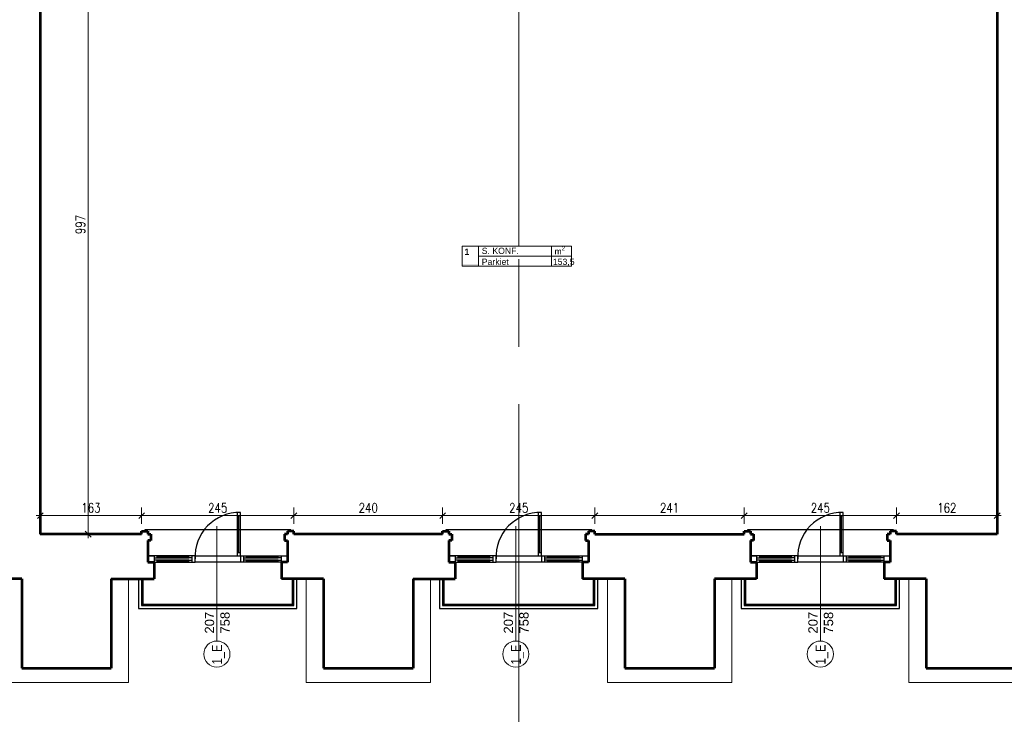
# Model space of a CAD drawing. Header units: millimetres. Extents: x 56977 to 67992, y 30187 to 42235.
# Tile 25 of 130: x 61655 to 63240, y 32615 to 33733. Entities that reach past the tile are written whole.
import ezdxf

# ---------------------------------------------------------------- set-up
doc = ezdxf.new("R2010")
doc.units = ezdxf.units.MM
doc.header["$MEASUREMENT"] = 0
doc.linetypes.add('DASHDOT', pattern=[1.01, 0.5, -0.25, 0.01, -0.25])
doc.linetypes.add('Double Dashed', pattern=[1093.611073, 529.166651, -211.666656, 141.111112, -211.666656])
doc.layers.get('0').update_dxf_attribs({"lineweight": 13})
doc.layers.get('DEFPOINTS').update_dxf_attribs({"lineweight": 13})
doc.layers.add('AI-OKNA', color=4, linetype='Continuous')
doc.layers.add('okna', color=8, linetype='Continuous')
for name, color, linetype, lineweight in [('AI-OPISY', 3, 'Continuous', 13), ('AI_MURY', 40, 'Continuous', 53), ('AI_WIDOK', 8, 'Continuous', 13), ('DREWNO', 7, 'Continuous', 13), ('Lines', 7, 'Continuous', 13), ('OPISY TABELKI', 30, 'Continuous', 13), ('wymiary', 8, 'Continuous', 13)]:
    doc.layers.add(name, color=color, linetype=linetype, lineweight=lineweight)
doc.styles.add('GENERATED_STYLE_2', font='txt.shx')
doc.styles.get("Standard").update_dxf_attribs({"font": 'txt.shx'})
doc.styles.add('Style-ROMANS', font='ROMANS.shx')
doc.styles.add('WYMIAROWY-08', font='ROMANS.shx', dxfattribs={"width": 0.8})
doc.dimstyles.new('DYBY', dxfattribs={"dimscale": 100, "dimtxt": 0.15, "dimasz": 0.05, "dimexe": 0.05, "dimexo": 0.1, "dimgap": 0.05, "dimtad": 1, "dimdec": 0, "dimdsep": 46, "dimlunit": 5, "dimtxsty": 'WYMIAROWY-08', "dimblk": 'M_STRZ', "dimcen": 0.1, "dimse1": 1, "dimse2": 1, "dimclrd": 7, "dimclre": 7, "dimclrt": 1, "dimadec": 0, "dimazin": 0, "dimtfac": 1, "dimtdec": 0, "dimtmove": 2, "dimatfit": 3, "dimldrblk": 'M_STRZ', "dimfxl": 0, "dimtolj": 1, "dimarcsym": 0})

# ---------------------------------------------------------------- blocks, each defined once
blk = doc.blocks.new('M_STRZ')
for p, q in [((-1.33, 0), (1.33, 0)), ((-0.94, -0.94), (0.94, 0.94)), ((0, 2.66), (0, 0)), ((0, 0), (0, -2.66))]:
    blk.add_line(p, q)
blk = doc.blocks.new('*U572')
at = {"layer": 'DEFPOINTS', "color": 0}
for p in [(61688.5, 33902.1), (61688.5, 32905.1), (61765.5, 32905.1)]:
    blk.add_point(p, dxfattribs=at)
at = {"layer": 'wymiary', "color": 7, "lineweight": -2}
blk.add_line((61765.5, 33897.1), (61765.5, 32910.1), dxfattribs=at)
at = {"layer": 'wymiary', "color": 7, "lineweight": -2, "xscale": 5, "yscale": 5, "zscale": 5}
for p, rotation in [((61765.5, 33902.1), 90), ((61765.5, 32905.1), 270)]:
    blk.add_blockref('M_STRZ', p, dxfattribs=dict(at, rotation=rotation))
at = {"layer": 'wymiary', "color": 1, "insert": (61753, 33403.6), "char_height": 15, "attachment_point": 5, "rotation": 90, "style": 'WYMIAROWY-08'}
blk.add_mtext('997', dxfattribs=at)
blk = doc.blocks.new('*D2105')
at = {"layer": 'DEFPOINTS'}
for p in [(61688.5, 33902.1), (61753, 33419.9), (61688.5, 32905.1), (61765.5, 32905.1)]:
    blk.add_point(p, dxfattribs=at)
at = {"layer": 'wymiary', "color": 7}
blk.add_blockref('*U572', (0, 0), dxfattribs=at)
blk = doc.blocks.new('*U1117')
at = {"layer": 'DEFPOINTS', "color": 0}
for p in [(61851.5, 32934.9), (61688.5, 32905.1), (61851.5, 32905.1)]:
    blk.add_point(p, dxfattribs=at)
at = {"layer": 'wymiary', "color": 7, "lineweight": -2}
blk.add_line((61693.5, 32934.9), (61846.5, 32934.9), dxfattribs=at)
at = {"layer": 'wymiary', "color": 7, "lineweight": -2, "xscale": 5, "yscale": 5, "zscale": 5, "rotation": 180}
blk.add_blockref('M_STRZ', (61688.5, 32934.9), dxfattribs=at)
at = {"layer": 'wymiary', "color": 7, "lineweight": -2, "xscale": 5, "yscale": 5, "zscale": 5}
blk.add_blockref('M_STRZ', (61851.5, 32934.9), dxfattribs=at)
at = {"layer": 'wymiary', "color": 1, "insert": (61770, 32947.4), "char_height": 15, "attachment_point": 5, "style": 'WYMIAROWY-08'}
blk.add_mtext('163', dxfattribs=at)
blk = doc.blocks.new('*D2650')
at = {"layer": 'DEFPOINTS'}
for p in [(61754.6, 32947.4), (61851.5, 32934.9), (61688.5, 32905.1), (61851.5, 32905.1)]:
    blk.add_point(p, dxfattribs=at)
at = {"layer": 'wymiary', "color": 7}
blk.add_blockref('*U1117', (0, 0), dxfattribs=at)
blk = doc.blocks.new('*U1118')
at = {"layer": 'DEFPOINTS', "color": 0}
for p in [(62096.5, 32934.9), (61851.5, 32905.1), (62096.5, 32905.1)]:
    blk.add_point(p, dxfattribs=at)
at = {"layer": 'wymiary', "color": 7, "lineweight": -2}
blk.add_line((61856.5, 32934.9), (62091.5, 32934.9), dxfattribs=at)
at = {"layer": 'wymiary', "color": 7, "lineweight": -2, "xscale": 5, "yscale": 5, "zscale": 5, "rotation": 180}
blk.add_blockref('M_STRZ', (61851.5, 32934.9), dxfattribs=at)
at = {"layer": 'wymiary', "color": 7, "lineweight": -2, "xscale": 5, "yscale": 5, "zscale": 5}
blk.add_blockref('M_STRZ', (62096.5, 32934.9), dxfattribs=at)
at = {"layer": 'wymiary', "color": 1, "insert": (61974, 32947.4), "char_height": 15, "attachment_point": 5, "style": 'WYMIAROWY-08'}
blk.add_mtext('245', dxfattribs=at)
blk = doc.blocks.new('*D2651')
at = {"layer": 'DEFPOINTS'}
for p in [(61957.7, 32947.4), (62096.5, 32934.9), (61851.5, 32905.1), (62096.5, 32905.1)]:
    blk.add_point(p, dxfattribs=at)
at = {"layer": 'wymiary', "color": 7}
blk.add_blockref('*U1118', (0, 0), dxfattribs=at)
blk = doc.blocks.new('*U1119')
at = {"layer": 'DEFPOINTS', "color": 0}
for p in [(62336, 32934.9), (62096.5, 32905.1), (62336, 32905.1)]:
    blk.add_point(p, dxfattribs=at)
at = {"layer": 'wymiary', "color": 7, "lineweight": -2}
blk.add_line((62101.5, 32934.9), (62331, 32934.9), dxfattribs=at)
at = {"layer": 'wymiary', "color": 7, "lineweight": -2, "xscale": 5, "yscale": 5, "zscale": 5, "rotation": 180}
blk.add_blockref('M_STRZ', (62096.5, 32934.9), dxfattribs=at)
at = {"layer": 'wymiary', "color": 7, "lineweight": -2, "xscale": 5, "yscale": 5, "zscale": 5}
blk.add_blockref('M_STRZ', (62336, 32934.9), dxfattribs=at)
at = {"layer": 'wymiary', "color": 1, "insert": (62216.3, 32947.4), "char_height": 15, "attachment_point": 5, "style": 'WYMIAROWY-08'}
blk.add_mtext('240', dxfattribs=at)
blk = doc.blocks.new('*D2652')
at = {"layer": 'DEFPOINTS'}
for p in [(62199.9, 32947.4), (62336, 32934.9), (62096.5, 32905.1), (62336, 32905.1)]:
    blk.add_point(p, dxfattribs=at)
at = {"layer": 'wymiary', "color": 7}
blk.add_blockref('*U1119', (0, 0), dxfattribs=at)
blk = doc.blocks.new('*U1120')
at = {"layer": 'DEFPOINTS', "color": 0}
for p in [(62581, 32934.9), (62336, 32905.1), (62581, 32905.1)]:
    blk.add_point(p, dxfattribs=at)
at = {"layer": 'wymiary', "color": 7, "lineweight": -2}
blk.add_line((62341, 32934.9), (62576, 32934.9), dxfattribs=at)
at = {"layer": 'wymiary', "color": 7, "lineweight": -2, "xscale": 5, "yscale": 5, "zscale": 5, "rotation": 180}
blk.add_blockref('M_STRZ', (62336, 32934.9), dxfattribs=at)
at = {"layer": 'wymiary', "color": 7, "lineweight": -2, "xscale": 5, "yscale": 5, "zscale": 5}
blk.add_blockref('M_STRZ', (62581, 32934.9), dxfattribs=at)
at = {"layer": 'wymiary', "color": 1, "insert": (62458.5, 32947.4), "char_height": 15, "attachment_point": 5, "style": 'WYMIAROWY-08'}
blk.add_mtext('245', dxfattribs=at)
blk = doc.blocks.new('*D2653')
at = {"layer": 'DEFPOINTS'}
for p in [(62442.2, 32947.4), (62581, 32934.9), (62336, 32905.1), (62581, 32905.1)]:
    blk.add_point(p, dxfattribs=at)
at = {"layer": 'wymiary', "color": 7}
blk.add_blockref('*U1120', (0, 0), dxfattribs=at)
blk = doc.blocks.new('*U1121')
at = {"layer": 'DEFPOINTS', "color": 0}
for p in [(62821.5, 32934.9), (62581, 32905.1), (62821.5, 32905.1)]:
    blk.add_point(p, dxfattribs=at)
at = {"layer": 'wymiary', "color": 7, "lineweight": -2}
blk.add_line((62586, 32934.9), (62816.5, 32934.9), dxfattribs=at)
at = {"layer": 'wymiary', "color": 7, "lineweight": -2, "xscale": 5, "yscale": 5, "zscale": 5, "rotation": 180}
blk.add_blockref('M_STRZ', (62581, 32934.9), dxfattribs=at)
at = {"layer": 'wymiary', "color": 7, "lineweight": -2, "xscale": 5, "yscale": 5, "zscale": 5}
blk.add_blockref('M_STRZ', (62821.5, 32934.9), dxfattribs=at)
at = {"layer": 'wymiary', "color": 1, "insert": (62701.3, 32947.4), "char_height": 15, "attachment_point": 5, "style": 'WYMIAROWY-08'}
blk.add_mtext('241', dxfattribs=at)
blk = doc.blocks.new('*D2654')
at = {"layer": 'DEFPOINTS'}
for p in [(62684.9, 32947.4), (62821.5, 32934.9), (62581, 32905.1), (62821.5, 32905.1)]:
    blk.add_point(p, dxfattribs=at)
at = {"layer": 'wymiary', "color": 7}
blk.add_blockref('*U1121', (0, 0), dxfattribs=at)
blk = doc.blocks.new('*U1122')
at = {"layer": 'DEFPOINTS', "color": 0}
for p in [(63066.5, 32934.9), (62821.5, 32905.1), (63066.5, 32905.1)]:
    blk.add_point(p, dxfattribs=at)
at = {"layer": 'wymiary', "color": 7, "lineweight": -2}
blk.add_line((62826.5, 32934.9), (63061.5, 32934.9), dxfattribs=at)
at = {"layer": 'wymiary', "color": 7, "lineweight": -2, "xscale": 5, "yscale": 5, "zscale": 5, "rotation": 180}
blk.add_blockref('M_STRZ', (62821.5, 32934.9), dxfattribs=at)
at = {"layer": 'wymiary', "color": 7, "lineweight": -2, "xscale": 5, "yscale": 5, "zscale": 5}
blk.add_blockref('M_STRZ', (63066.5, 32934.9), dxfattribs=at)
at = {"layer": 'wymiary', "color": 1, "insert": (62944, 32947.4), "char_height": 15, "attachment_point": 5, "style": 'WYMIAROWY-08'}
blk.add_mtext('245', dxfattribs=at)
blk = doc.blocks.new('*D2655')
at = {"layer": 'DEFPOINTS'}
for p in [(62927.7, 32947.4), (63066.5, 32934.9), (62821.5, 32905.1), (63066.5, 32905.1)]:
    blk.add_point(p, dxfattribs=at)
at = {"layer": 'wymiary', "color": 7}
blk.add_blockref('*U1122', (0, 0), dxfattribs=at)
blk = doc.blocks.new('*U1123')
at = {"layer": 'DEFPOINTS', "color": 0}
for p in [(63228.5, 32934.9), (63066.5, 32905.1), (63228.5, 32905.1)]:
    blk.add_point(p, dxfattribs=at)
at = {"layer": 'wymiary', "color": 7, "lineweight": -2}
blk.add_line((63071.5, 32934.9), (63223.5, 32934.9), dxfattribs=at)
at = {"layer": 'wymiary', "color": 7, "lineweight": -2, "xscale": 5, "yscale": 5, "zscale": 5, "rotation": 180}
blk.add_blockref('M_STRZ', (63066.5, 32934.9), dxfattribs=at)
at = {"layer": 'wymiary', "color": 7, "lineweight": -2, "xscale": 5, "yscale": 5, "zscale": 5}
blk.add_blockref('M_STRZ', (63228.5, 32934.9), dxfattribs=at)
at = {"layer": 'wymiary', "color": 1, "insert": (63147.5, 32947.4), "char_height": 15, "attachment_point": 5, "style": 'WYMIAROWY-08'}
blk.add_mtext('162', dxfattribs=at)
blk = doc.blocks.new('*D2656')
at = {"layer": 'DEFPOINTS'}
for p in [(63132.1, 32947.4), (63228.5, 32934.9), (63066.5, 32905.1), (63228.5, 32905.1)]:
    blk.add_point(p, dxfattribs=at)
at = {"layer": 'wymiary', "color": 7}
blk.add_blockref('*U1123', (0, 0), dxfattribs=at)

msp = doc.modelspace()

# ---------------------------------------------------------------- hatches: boundary and pattern name
at = {"layer": 'OPISY TABELKI', "extrusion": (0, 0, -1)}
msp.add_hatch(color=256, dxfattribs=at).paths.add_polyline_path([(-62393.9, 33336.6), (-62393.9, 33339.6), (-62367.6, 33339.6), (-62367.6, 33336.6)], flags=16)

# ---------------------------------------------------------------- linework, layer by layer
at = {"layer": 'AI-OKNA'}
for p, q in [((62010.5, 32940.1), (62005.5, 32940.1)), ((62005.5, 32940.1), (62005.5, 32870.1)), ((62005.5, 32940.1), (62005.5, 32935.1)), ((62005.5, 32935.1), (62010.5, 32935.1)), ((62008, 32875.1), (62008, 32935.1)), ((62010.5, 32870.1), (62010.5, 32940.1)), ((62495, 32940.1), (62490, 32940.1)), ((62490, 32940.1), (62490, 32870.1)), ((62490, 32940.1), (62490, 32935.1)), ((62490, 32935.1), (62495, 32935.1)), ((62492.5, 32875.1), (62492.5, 32935.1)), ((62495, 32870.1), (62495, 32940.1)), ((62980.5, 32940.1), (62975.5, 32940.1)), ((62975.5, 32940.1), (62975.5, 32870.1)), ((62975.5, 32940.1), (62975.5, 32935.1)), ((62975.5, 32935.1), (62980.5, 32935.1)), ((62978, 32875.1), (62978, 32935.1)), ((62980.5, 32870.1), (62980.5, 32940.1)), ((61937.5, 32870.1), (61861.5, 32870.1)), ((61861.5, 32870.1), (61871.5, 32870.1)), ((61871.5, 32870.1), (61871.5, 32860.1)), ((61871.5, 32870.1), (61871.5, 32867.1)), ((61876.5, 32867.1), (61876.5, 32870.1)), ((61927.4, 32867.1), (61927.4, 32870.1)), ((61937.5, 32870.1), (61932.5, 32870.1)), ((61932.5, 32870.1), (61932.5, 32860.1)), ((61937.5, 32860.1), (61937.5, 32870.1)), ((61937.5, 32870.1), (62010.5, 32870.1)), ((62010.5, 32875.1), (62005.5, 32875.1)), ((62010.5, 32870.1), (62010.5, 32875.1)), ((62010.5, 32870.1), (62010.5, 32860.1)), ((62010.5, 32870.1), (62086.5, 32870.1)), ((62010.5, 32870.1), (62015.5, 32870.1)), ((62015.5, 32870.1), (62015.5, 32860.1)), ((62020.5, 32867.1), (62020.5, 32870.1)), ((62071.4, 32867.1), (62071.4, 32870.1)), ((62076.5, 32860.1), (62076.5, 32870.1)), ((62086.5, 32870.1), (62086.5, 32860.1)), ((62422, 32870.1), (62346, 32870.1)), ((62346, 32870.1), (62356, 32870.1)), ((62356, 32870.1), (62356, 32860.1)), ((62356, 32870.1), (62356, 32867.1)), ((62361, 32867.1), (62361, 32870.1)), ((62411.9, 32867.1), (62411.9, 32870.1)), ((62422, 32870.1), (62417, 32870.1)), ((62417, 32870.1), (62417, 32860.1)), ((62422, 32860.1), (62422, 32870.1)), ((62422, 32870.1), (62495, 32870.1)), ((62495, 32875.1), (62490, 32875.1)), ((62495, 32870.1), (62495, 32875.1)), ((62495, 32870.1), (62495, 32860.1)), ((62495, 32870.1), (62571, 32870.1)), ((62495, 32870.1), (62500, 32870.1)), ((62500, 32870.1), (62500, 32860.1)), ((62505, 32867.1), (62505, 32870.1)), ((62555.9, 32867.1), (62555.9, 32870.1)), ((62561, 32860.1), (62561, 32870.1)), ((62571, 32870.1), (62571, 32860.1)), ((62907.5, 32870.1), (62831.5, 32870.1)), ((62831.5, 32870.1), (62841.5, 32870.1)), ((62841.5, 32870.1), (62841.5, 32860.1)), ((62841.5, 32870.1), (62841.5, 32867.1)), ((62846.5, 32867.1), (62846.5, 32870.1)), ((62897.4, 32867.1), (62897.4, 32870.1)), ((62907.5, 32870.1), (62902.5, 32870.1)), ((62902.5, 32870.1), (62902.5, 32860.1)), ((62907.5, 32860.1), (62907.5, 32870.1)), ((62907.5, 32870.1), (62980.5, 32870.1)), ((62980.5, 32875.1), (62975.5, 32875.1)), ((62980.5, 32870.1), (62980.5, 32875.1)), ((62980.5, 32870.1), (62980.5, 32860.1)), ((62980.5, 32870.1), (63056.5, 32870.1)), ((62980.5, 32870.1), (62985.5, 32870.1)), ((62985.5, 32870.1), (62985.5, 32860.1)), ((62990.5, 32867.1), (62990.5, 32870.1)), ((63041.4, 32867.1), (63041.4, 32870.1)), ((63046.5, 32860.1), (63046.5, 32870.1)), ((63056.5, 32870.1), (63056.5, 32860.1)), ((61861.5, 32860.1), (61937.5, 32860.1)), ((61871.5, 32867.1), (61876.5, 32867.1)), ((61876.5, 32863.1), (61871.5, 32863.1)), ((61871.5, 32860.1), (61876.5, 32860.1)), ((61876.5, 32868.6), (61927.4, 32868.6)), ((61876.5, 32867.1), (61927.4, 32867.1)), ((61876.5, 32860.1), (61876.5, 32863.1)), ((61927.4, 32863.1), (61876.5, 32863.1)), ((61876.5, 32861.6), (61927.4, 32861.6)), ((61932.4, 32867.1), (61927.4, 32867.1)), ((61927.4, 32860.1), (61927.4, 32863.1)), ((61927.4, 32863.1), (61932.4, 32863.1)), ((62010.5, 32860.1), (61937.5, 32860.1)), ((62086.5, 32860.1), (62010.5, 32860.1)), ((62015.5, 32867.1), (62020.5, 32867.1)), ((62020.5, 32863.1), (62015.5, 32863.1)), ((62020.5, 32868.6), (62071.4, 32868.6)), ((62020.5, 32867.1), (62071.4, 32867.1)), ((62020.5, 32860.1), (62020.5, 32863.1)), ((62071.4, 32863.1), (62020.5, 32863.1)), ((62020.5, 32861.6), (62071.4, 32861.6)), ((62076.4, 32867.1), (62071.4, 32867.1)), ((62071.4, 32860.1), (62071.4, 32863.1)), ((62071.4, 32863.1), (62076.4, 32863.1)), ((62081.5, 32860.1), (62071.5, 32860.1)), ((62346, 32860.1), (62422, 32860.1)), ((62356, 32867.1), (62361, 32867.1)), ((62361, 32863.1), (62356, 32863.1)), ((62356, 32860.1), (62361, 32860.1)), ((62361, 32868.6), (62411.9, 32868.6)), ((62361, 32867.1), (62411.9, 32867.1)), ((62361, 32860.1), (62361, 32863.1)), ((62411.9, 32863.1), (62361, 32863.1)), ((62361, 32861.6), (62411.9, 32861.6)), ((62416.9, 32867.1), (62411.9, 32867.1)), ((62411.9, 32860.1), (62411.9, 32863.1)), ((62411.9, 32863.1), (62416.9, 32863.1)), ((62495, 32860.1), (62422, 32860.1)), ((62571, 32860.1), (62495, 32860.1)), ((62500, 32867.1), (62505, 32867.1)), ((62505, 32863.1), (62500, 32863.1)), ((62505, 32868.6), (62555.9, 32868.6)), ((62505, 32867.1), (62555.9, 32867.1)), ((62505, 32860.1), (62505, 32863.1)), ((62555.9, 32863.1), (62505, 32863.1)), ((62505, 32861.6), (62555.9, 32861.6)), ((62560.9, 32867.1), (62555.9, 32867.1)), ((62555.9, 32860.1), (62555.9, 32863.1)), ((62555.9, 32863.1), (62560.9, 32863.1)), ((62566, 32860.1), (62556, 32860.1)), ((62831.5, 32860.1), (62907.5, 32860.1)), ((62841.5, 32867.1), (62846.5, 32867.1)), ((62846.5, 32863.1), (62841.5, 32863.1)), ((62841.5, 32860.1), (62846.5, 32860.1)), ((62846.5, 32868.6), (62897.4, 32868.6)), ((62846.5, 32867.1), (62897.4, 32867.1)), ((62846.5, 32860.1), (62846.5, 32863.1)), ((62897.4, 32863.1), (62846.5, 32863.1)), ((62846.5, 32861.6), (62897.4, 32861.6)), ((62902.4, 32867.1), (62897.4, 32867.1)), ((62897.4, 32860.1), (62897.4, 32863.1)), ((62897.4, 32863.1), (62902.4, 32863.1)), ((62980.5, 32860.1), (62907.5, 32860.1)), ((63056.5, 32860.1), (62980.5, 32860.1)), ((62985.5, 32867.1), (62990.5, 32867.1)), ((62990.5, 32863.1), (62985.5, 32863.1)), ((62990.5, 32868.6), (63041.4, 32868.6)), ((62990.5, 32867.1), (63041.4, 32867.1)), ((62990.5, 32860.1), (62990.5, 32863.1)), ((63041.4, 32863.1), (62990.5, 32863.1)), ((62990.5, 32861.6), (63041.4, 32861.6)), ((63046.4, 32867.1), (63041.4, 32867.1)), ((63041.4, 32860.1), (63041.4, 32863.1)), ((63041.4, 32863.1), (63046.4, 32863.1)), ((63051.5, 32860.1), (63041.5, 32860.1))]:
    msp.add_line(p, q, dxfattribs=at)
for centre in [(62009.2, 32868.4), (62493.7, 32868.4), (62979.2, 32868.4)]:
    msp.add_arc(centre, 71.7, 88.9056, 182.6428, dxfattribs=at)
at = {"layer": 'AI-OPISY'}
for p, q in [((61972.7, 32918.1), (61972.7, 32733)), ((62453.8, 32918.1), (62453.8, 32733)), ((62944, 32918.1), (62944, 32733))]:
    msp.add_line(p, q, dxfattribs=at)
for centre in [(61972.7, 32712), (62453.8, 32712), (62944, 32712)]:
    msp.add_circle(centre, 21, dxfattribs=at)
at = {"layer": 'AI_MURY'}
for p, q in [((61688.5, 33902.1), (61688.5, 33523.1)), ((63228.5, 33902.1), (63228.5, 33523.1)), ((61688.5, 33523.1), (61688.5, 32905.1)), ((63228.5, 33523.1), (63228.5, 32905.1)), ((61851.5, 32905.1), (61688.5, 32905.1)), ((61851.5, 32905.1), (61851.5, 32910.1)), ((61851.5, 32910.1), (61861.5, 32910.1)), ((61861.5, 32910.1), (61861.5, 32905.1)), ((61861.5, 32905.1), (61866.5, 32905.1)), ((61866.5, 32905.1), (61866.5, 32895.1)), ((62086.5, 32905.1), (62081.5, 32905.1)), ((62081.5, 32905.1), (62081.5, 32895.1)), ((62096.5, 32910.1), (62086.5, 32910.1)), ((62086.5, 32910.1), (62086.5, 32905.1)), ((62096.5, 32905.1), (62096.5, 32910.1)), ((62336, 32905.1), (62096.5, 32905.1)), ((62336, 32905.1), (62336, 32910.1)), ((62336, 32910.1), (62346, 32910.1)), ((62346, 32910.1), (62346, 32905.1)), ((62346, 32905.1), (62351, 32905.1)), ((62351, 32905.1), (62351, 32895.1)), ((62571, 32905.1), (62566, 32905.1)), ((62566, 32905.1), (62566, 32895.1)), ((62581, 32910.1), (62571, 32910.1)), ((62571, 32910.1), (62571, 32905.1)), ((62581, 32905.1), (62581, 32910.1)), ((62581, 32905.1), (62821.5, 32905.1)), ((62821.5, 32905.1), (62821.5, 32910.1)), ((62821.5, 32910.1), (62831.5, 32910.1)), ((62831.5, 32910.1), (62831.5, 32905.1)), ((62831.5, 32905.1), (62836.5, 32905.1)), ((62836.5, 32905.1), (62836.5, 32895.1)), ((63056.5, 32905.1), (63051.5, 32905.1)), ((63051.5, 32905.1), (63051.5, 32895.1)), ((63066.5, 32910.1), (63056.5, 32910.1)), ((63056.5, 32910.1), (63056.5, 32905.1)), ((63066.5, 32905.1), (63066.5, 32910.1)), ((63228.5, 32905.1), (63066.5, 32905.1)), ((61866.5, 32895.1), (61861.5, 32895.1)), ((61861.5, 32895.1), (61861.5, 32860.1)), ((62081.5, 32895.1), (62086.5, 32895.1)), ((62086.5, 32895.1), (62086.5, 32860.1)), ((62351, 32895.1), (62346, 32895.1)), ((62346, 32895.1), (62346, 32860.1)), ((62566, 32895.1), (62571, 32895.1)), ((62571, 32895.1), (62571, 32860.1)), ((62836.5, 32895.1), (62831.5, 32895.1)), ((62831.5, 32895.1), (62831.5, 32860.1)), ((63051.5, 32895.1), (63056.5, 32895.1)), ((63056.5, 32895.1), (63056.5, 32860.1)), ((61861.5, 32860.1), (61871.5, 32860.1)), ((61871.5, 32860.1), (61871.5, 32833.1)), ((62086.5, 32860.1), (62076.5, 32860.1)), ((62076.5, 32860.1), (62076.5, 32833.1)), ((62346, 32860.1), (62356, 32860.1)), ((62356, 32860.1), (62356, 32833.1)), ((62571, 32860.1), (62561, 32860.1)), ((62561, 32860.1), (62561, 32833.1)), ((62831.5, 32860.1), (62841.5, 32860.1)), ((62841.5, 32860.1), (62841.5, 32833.1)), ((63056.5, 32860.1), (63046.5, 32860.1)), ((63046.5, 32860.1), (63046.5, 32833.1)), ((61658.5, 32833.1), (61570.5, 32833.1)), ((61658.5, 32833.1), (61658.5, 32689.1)), ((61802.5, 32833.1), (61802.5, 32689.1)), ((61802.5, 32833.1), (61871.5, 32833.1)), ((62144.5, 32833.1), (62076.5, 32833.1)), ((62144.5, 32833.1), (62144.5, 32689.1)), ((62288.5, 32833.1), (62288.5, 32689.1)), ((62288.5, 32833.1), (62356, 32833.1)), ((62629.5, 32833.1), (62561, 32833.1)), ((62629.5, 32833.1), (62629.5, 32689.1)), ((62841.5, 32833.1), (62773.5, 32833.1)), ((62773.5, 32833.1), (62773.5, 32689.1)), ((63114.5, 32833.1), (63046.5, 32833.1)), ((63114.5, 32833.1), (63114.5, 32689.1)), ((61658.5, 32689.1), (61802.5, 32689.1)), ((62144.5, 32689.1), (62288.5, 32689.1)), ((62629.5, 32689.1), (62773.5, 32689.1)), ((63114.5, 32689.1), (63258.5, 32689.1))]:
    msp.add_line(p, q, dxfattribs=at)
at = {"layer": 'AI_WIDOK', "color": 251, "linetype": 'DASHDOT', "ltscale": 500}
msp.add_line((62458.5, 30844.6), (62458.5, 41807.6), dxfattribs=at)
at = {"layer": 'DREWNO', "color": 7, "linetype": 'Double Dashed'}
msp.add_line((62458.5, 30278.5), (62458.5, 42046.9), dxfattribs=at)
at = {"layer": 'Lines', "color": 251, "linetype": 'Continuous'}
for p, q in [((61830.5, 32833.1), (61830.5, 32666.1)), ((62116.5, 32833.1), (62116.5, 32666.1)), ((62316.5, 32833.1), (62316.5, 32666.1)), ((62601.5, 32833.1), (62601.5, 32666.1)), ((62801.5, 32833.1), (62801.5, 32666.1)), ((63086.5, 32833.1), (63086.5, 32666.1)), ((61630.5, 32666.1), (61830.5, 32666.1)), ((62116.5, 32666.1), (62316.5, 32666.1)), ((62601.5, 32666.1), (62801.5, 32666.1)), ((63086.5, 32666.1), (63286.5, 32666.1))]:
    msp.add_line(p, q, dxfattribs=at)
at = {"layer": 'okna'}
for p, q in [((62091.5, 32912.1), (61856.5, 32912.1)), ((61856.5, 32912.1), (61856.5, 32910.1)), ((62091.5, 32910.1), (62091.5, 32912.1)), ((62576, 32912.1), (62341, 32912.1)), ((62341, 32912.1), (62341, 32910.1)), ((62576, 32910.1), (62576, 32912.1)), ((63061.5, 32912.1), (62826.5, 32912.1)), ((62826.5, 32912.1), (62826.5, 32910.1)), ((63061.5, 32910.1), (63061.5, 32912.1)), ((61846.5, 32833.1), (61846.5, 32785.1)), ((61851.5, 32833.1), (61851.5, 32790.1)), ((61853.5, 32833.1), (61853.5, 32790.1)), ((62094.5, 32790.1), (62094.5, 32833.1)), ((62096.5, 32790.1), (62096.5, 32833.1)), ((62101.5, 32785.1), (62101.5, 32833.1)), ((62331, 32833.1), (62331, 32785.1)), ((62336, 32833.1), (62336, 32790.1)), ((62338, 32833.1), (62338, 32790.1)), ((62579, 32790.1), (62579, 32833.1)), ((62581, 32790.1), (62581, 32833.1)), ((62586, 32785.1), (62586, 32833.1)), ((62816.5, 32833.1), (62816.5, 32785.1)), ((62821.5, 32833.1), (62821.5, 32790.1)), ((62823.5, 32833.1), (62823.5, 32790.1)), ((63064.5, 32790.1), (63064.5, 32833.1)), ((63066.5, 32790.1), (63066.5, 32833.1)), ((63071.5, 32785.1), (63071.5, 32833.1)), ((61851.5, 32792.1), (62076.5, 32792.1)), ((61851.5, 32790.1), (62076.5, 32790.1)), ((62076.5, 32792.1), (62096.5, 32792.1)), ((62076.5, 32790.1), (62096.5, 32790.1)), ((62336, 32792.1), (62561, 32792.1)), ((62336, 32790.1), (62561, 32790.1)), ((62561, 32792.1), (62581, 32792.1)), ((62561, 32790.1), (62581, 32790.1)), ((62821.5, 32792.1), (63046.5, 32792.1)), ((62821.5, 32790.1), (63046.5, 32790.1)), ((63046.5, 32792.1), (63066.5, 32792.1)), ((63046.5, 32790.1), (63066.5, 32790.1)), ((61846.5, 32785.1), (62076.5, 32785.1)), ((62076.5, 32785.1), (62101.5, 32785.1)), ((62331, 32785.1), (62561, 32785.1)), ((62561, 32785.1), (62586, 32785.1)), ((62816.5, 32785.1), (63046.5, 32785.1)), ((63046.5, 32785.1), (63071.5, 32785.1))]:
    msp.add_line(p, q, dxfattribs=at)
at = {"layer": 'OPISY TABELKI'}
for p, q in [((62367.6, 33368.9), (62543.3, 33368.9)), ((62367.6, 33368.9), (62367.6, 33336.6)), ((62393.9, 33368.9), (62393.9, 33336.6)), ((62511.5, 33368.9), (62511.5, 33336.6)), ((62543.3, 33368.9), (62543.3, 33336.6)), ((62393.9, 33352.8), (62543.3, 33352.8)), ((62367.6, 33336.6), (62543.3, 33336.6))]:
    msp.add_line(p, q, dxfattribs=at)

# ---------------------------------------------------------------- texts
at = {"layer": 'AI-OPISY', "char_height": 15, "width": 45.29, "attachment_point": 2, "rotation": 90}
for insert in [(61953.3, 32762.5), (62434.4, 32762.5), (62924.6, 32762.5)]:
    msp.add_mtext('\\fArial|b0|i0|c238|p39;207\\P758', dxfattribs=dict(at, insert=insert))
at = {"layer": 'AI-OPISY', "char_height": 16, "width": 20.64, "attachment_point": 1, "rotation": 90, "style": 'WYMIAROWY-08'}
for insert in [(61964.9, 32695.4), (62446, 32695.4), (62936.3, 32695.4)]:
    msp.add_mtext('\\fArial|b0|i0|c238|p39;1_E', dxfattribs=dict(at, insert=insert))
at = {"layer": 'OPISY TABELKI', "color": 7, "char_height": 10, "width": 168.659, "attachment_point": 1, "style": 'GENERATED_STYLE_2'}
for s, insert in [('\\fArial|b1|i0|c238|p39;1', (62371.3, 33364.7)), ('\\fArial|b0|i0|c238|p39;S. KONF.', (62399, 33366.3)), ('\\A1;\\fArial|b0|i0|c238|p39;m\\H7.000000;\\S2^  ;', (62516.1, 33368.9)), ('\\fArial|b0|i0|c238|p39;Parkiet          ', (62399, 33348.6)), ('\\fArial|b0|i0|c238|p39;153,5         ', (62513.5, 33348.6))]:
    msp.add_mtext(s, dxfattribs=dict(at, insert=insert))

# ---------------------------------------------------------------- dimensions: what is measured, and where the dimension line sits
at = {"layer": 'wymiary', "color": 7}
dim = msp.add_linear_dim(base=(61765.5, 32905.1), p1=(61688.5, 33902.1), p2=(61688.5, 32905.1), angle=270, dimstyle='DYBY', override={"dimtad": 0, "dimtxsty": 'Style-ROMANS', "dimcen": 0.001, "dimclrd": 0, "dimclre": 0}, dxfattribs=at)
dim.commit()
dim.dimension.update_dxf_attribs({"geometry": '*D2105', "text_midpoint": (61753, 33419.9), "dimtype": 128})
for base, p1, p2, picture, middle in [((61851.5, 32934.9), (61688.5, 32905.1), (61851.5, 32905.1), '*D2650', (61754.6, 32947.4)), ((62096.5, 32934.9), (61851.5, 32905.1), (62096.5, 32905.1), '*D2651', (61957.7, 32947.4)), ((62336.0352819, 32934.8808767), (62096.5352819, 32905.0682989), (62336.0352819, 32905.0682989), '*D2652', (62199.9495676, 32947.3808767)), ((62581, 32934.9), (62336, 32905.1), (62581, 32905.1), '*D2653', (62442.2, 32947.4)), ((62821.5352819, 32934.8808767), (62581.0352819, 32905.0682989), (62821.5352819, 32905.0682989), '*D2654', (62684.9495676, 32947.3808767)), ((63066.5, 32934.9), (62821.5, 32905.1), (63066.5, 32905.1), '*D2655', (62927.7, 32947.4)), ((63228.5, 32934.9), (63066.5, 32905.1), (63228.5, 32905.1), '*D2656', (63132.1, 32947.4))]:
    dim = msp.add_linear_dim(base=base, p1=p1, p2=p2, dimstyle='DYBY', override={"dimtad": 0, "dimtxsty": 'Style-ROMANS', "dimcen": 0.001, "dimclrd": 0, "dimclre": 0}, dxfattribs=at)
    dim.commit()
    dim.dimension.update_dxf_attribs({"geometry": picture, "text_midpoint": middle, "dimtype": 128})

doc.saveas('drawing.dxf')
